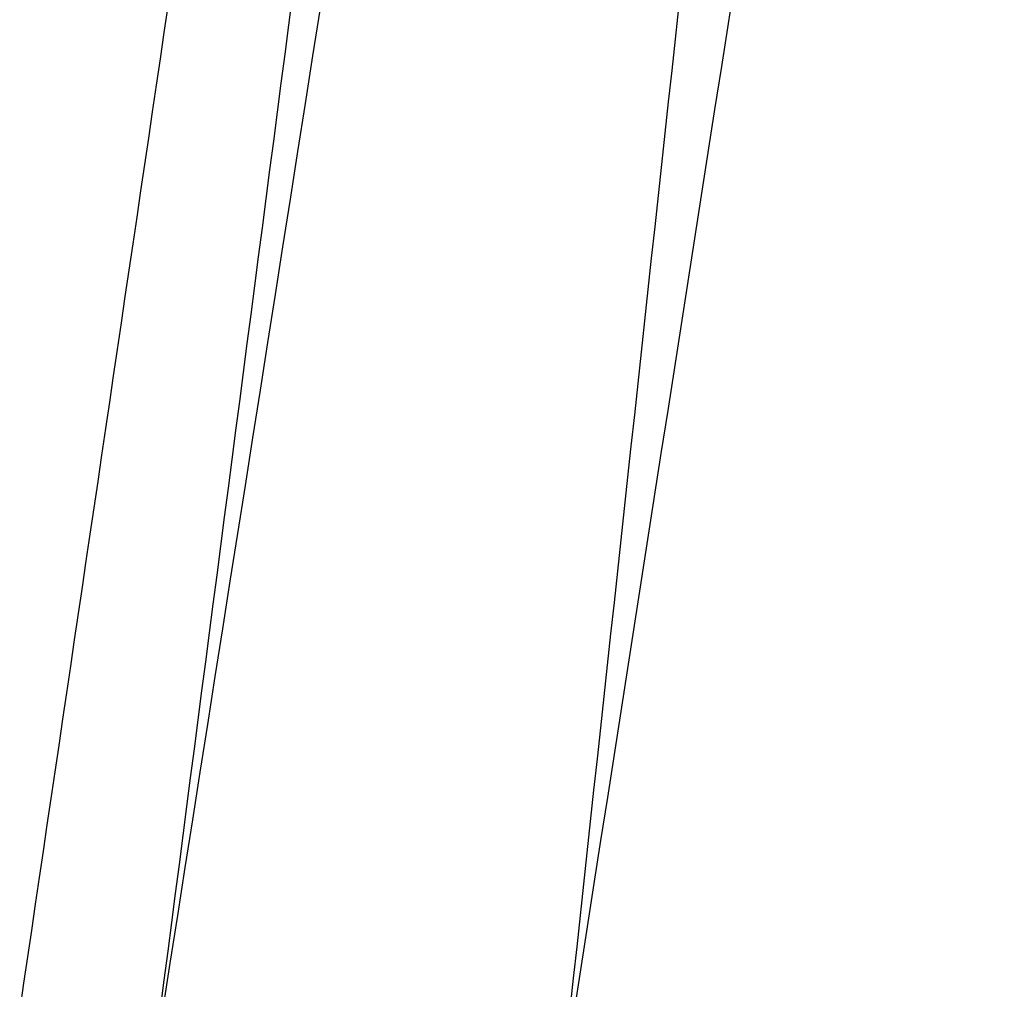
# Model space of a CAD drawing. Header units: millimetres. Extents: x -503 to 503, y -398 to 311.
# Tile 21 of 256: x -503 to -383, y -268 to -150. Entities that reach past the tile are written whole.
import ezdxf

# ---------------------------------------------------------------- set-up
doc = ezdxf.new("R2010")
doc.units = ezdxf.units.MM
doc.header["$MEASUREMENT"] = 0
doc.layers.add('IGES LEVEL 1', color=7, linetype='Continuous')

msp = doc.modelspace()

# ---------------------------------------------------------------- linework, layer by layer
at = {"layer": 'IGES LEVEL 1', "color": 9}
for points in [[(-383.36, 217.56, -555.31), (-401, 54.8, -572.86), (-418.64, -107.96, -590.42), (-436.28, -270.72, -607.98)], [(-427.35, 180.79, -466.43), (-446.96, 30.3, -480.6), (-466.58, -120.2, -494.76), (-486.2, -270.7, -508.92)], [(-442.51, 141.3, -370.24), (-462.77, 3.95, -380.75), (-483.04, -133.4, -391.26), (-503.31, -270.76, -401.78)], [(-427.38, 101.59, -274.05), (-446.89, -22.57, -280.93), (-466.41, -146.74, -287.8), (-485.92, -270.91, -294.68)], [(-383.52, 64.42, -185.17), (-400.95, -47.43, -188.69), (-418.37, -159.28, -192.21), (-435.8, -271.13, -195.74)]]:
    msp.add_open_spline(points, degree=3, dxfattribs=at)

doc.saveas('drawing.dxf')
